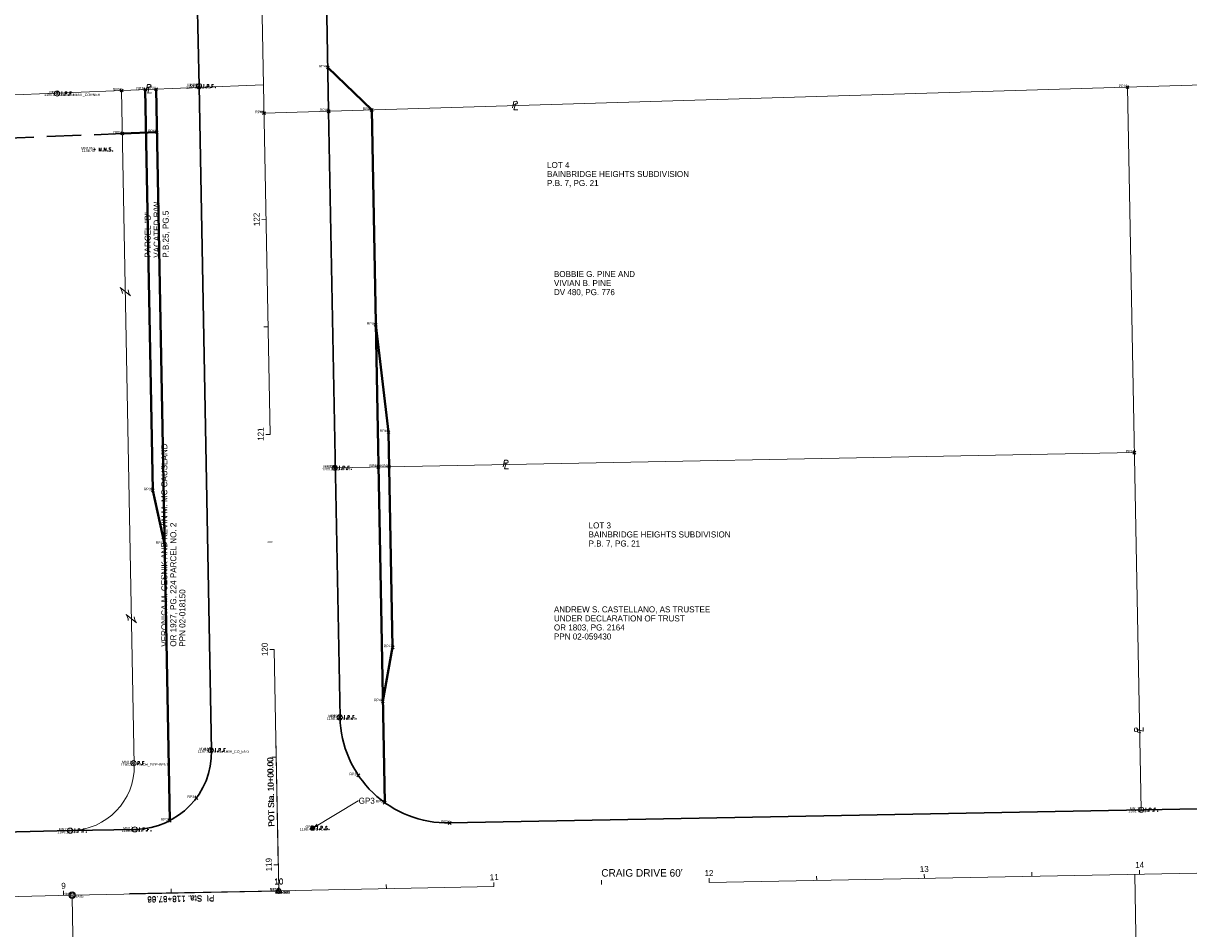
# Model space of a CAD drawing. Extents: x 2285766 to 2290020, y 637520 to 641037.
# Tile 6 of 9: x 2287247 to 2287789, y 639843 to 640264. Entities that reach past the tile are written whole.
import ezdxf
from ezdxf.enums import TextEntityAlignment as Align

# ---------------------------------------------------------------- set-up
doc = ezdxf.new("R2010")
doc.units = 0
doc.header["$LTSCALE"] = 20
doc.header["$MEASUREMENT"] = 0
for name, pattern in [('cl20', [100, 5, -5, 80, -5, 5]), ('esmtchex', [4.75, 0.8, -0.325, -0.325, 0.8, -0.3, 0.8, -0.3, 0.8, -0.3]), ('esmtchpr', [5.35, 1, -0.175, -0.175, 4])]:
    doc.linetypes.add(name, pattern=pattern)
for name, color, linetype, lineweight in [('DV_X_Property_Line', 7, 'Continuous', 0), ('DV_X_Property_Line (Construction)', 7, 'Continuous', 0), ('DV_X_Text', 7, 'Continuous', 0), ('GE_X_Cells', 2, 'Continuous', 0), ('GE_X_CL_20', 7, 'cl20', 0), ('RW_X_CL_20', 6, 'cl20', 0), ('RW_X_Esmt_CH', 6, 'esmtchex', 30), ('RW_X_Esmt_SH', 6, 'esmtshex', 30), ('RW_X_Fee_RW', 6, 'rowex', 30), ('SC_Scratch19', 7, 'Continuous', 13), ('SV_P_Control_Cells_Set', 7, 'Continuous', 0), ('SV_P_Mon_Cells_Set', 7, 'Continuous', 0), ('SV_X_Mon_Cells_Found', 7, 'Continuous', 0), ('SV_X_Shot_Marker', 2, 'Continuous', 0), ('SV_X_Shot_Marker (Construction)', 2, 'Continuous', 0)]:
    doc.layers.add(name, color=color, linetype=linetype, lineweight=lineweight)
for name, color, linetype, lineweight, true_color in [('RW_P_Esmt_CH', 7, 'esmtchpr', 40, 0xa854e0), ('RW_P_Esmt_SH', 7, 'esmtshpr', 40, 0xa854e0), ('RW_P_Esmt_TMP', 7, 'esmtmppr', 40, 0xa854e0), ('RW_P_Fee_RW', 7, 'rowpr', 40, 0xa854e0), ('SV_X_Text_Comment', 7, 'Continuous', 0, 0xf09e7a), ('SV_X_Text_Elevation', 7, 'Continuous', 0, 0x54c954), ('SV_X_Text_Name', 7, 'Continuous', 0, 0xebffa8)]:
    doc.layers.add(name, color=color, linetype=linetype, lineweight=lineweight, true_color=true_color)
doc.styles.add('Slanted-Normal LS 0.50', font='font31.shx', dxfattribs={"height": 0.14})
doc.styles.add('Style-font30', font='font30.shx')
doc.styles.add('Style-font31', font='font31.shx')
doc.linetypes.add('esmtmppr', pattern='A,1,-0.225,[30,dgnlstyle-ODOT_Linestyles.shx,S=0.002469,R=0,X=0,Y=0],-0.225,4', length=5.45)
doc.linetypes.add('esmtshex', pattern='A,0.8,-0.325,[70,dgnlstyle-ODOT_Linestyles.shx,S=0.00389,R=0,X=0,Y=0],-0.325,0.8,-0.3,0.8,-0.3,0.8,-0.3', length=4.75)
doc.linetypes.add('esmtshpr', pattern='A,1,-0.175,[22,dgnlstyle-ODOT_Linestyles.shx,S=0.001649,R=0,X=0,Y=0],-0.175,4', length=5.35)
doc.linetypes.add('rowex', pattern='A,0.8,-0.375,[71,dgnlstyle-ODOT_Linestyles.shx,S=0.005054,R=0,X=0,Y=0],-0.375,0.8,-0.3,0.8,-0.3,0.8,-0.3', length=4.85)
doc.linetypes.add('rowpr', pattern='A,1,-0.225,[28,dgnlstyle-ODOT_Linestyles.shx,S=0.002789,R=0,X=0,Y=0],-0.225,4', length=5.45)

# ---------------------------------------------------------------- blocks, each defined once
blk = doc.blocks.new('IPID')
at = {"layer": 'SV_X_Mon_Cells_Found'}
blk.add_line((0, 0.006), (0, -0.038), dxfattribs=at)
at = {"layer": 'SV_X_Mon_Cells_Found', "flags": 128}
for points in [[(0.102, 0.04), (0.119, 0.04)], [(0.11, -0.04), (0.11, 0.04)], [(0.189, -0.04), (0.189, 0.04), (0.215, 0.04), (0.218, 0.039), (0.222, 0.038), (0.223, 0.037), (0.225, 0.036), (0.227, 0.032), (0.229, 0.029), (0.23, 0.024), (0.23, 0.017), (0.229, 0.014), (0.228, 0.01), (0.226, 0.006), (0.224, 0.004), (0.222, 0.003), (0.219, 0.002), (0.215, 0.001), (0.189, 0.001)], [(0.339, 0.04), (0.301, 0.04), (0.301, -0.04)], [(0.301, 0.001), (0.328, 0.001)], [(0.102, -0.04), (0.119, -0.04)], [(0.158, -0.029), (0.161, -0.029), (0.163, -0.031), (0.164, -0.033), (0.164, -0.036), (0.163, -0.039), (0.161, -0.04), (0.158, -0.04), (0.157, -0.039), (0.155, -0.036), (0.155, -0.033), (0.157, -0.031), (0.158, -0.029)], [(0.271, -0.029), (0.273, -0.029), (0.275, -0.031), (0.277, -0.033), (0.277, -0.036), (0.275, -0.039), (0.273, -0.04), (0.271, -0.04), (0.269, -0.039), (0.267, -0.036), (0.267, -0.033), (0.269, -0.031), (0.271, -0.029)], [(0.378, -0.029), (0.381, -0.029), (0.383, -0.031), (0.384, -0.033), (0.384, -0.036), (0.383, -0.039), (0.381, -0.04), (0.378, -0.04), (0.377, -0.039), (0.375, -0.036), (0.375, -0.033), (0.377, -0.031), (0.378, -0.029)]]:
    blk.add_lwpolyline(points, dxfattribs=at)
at = {"layer": 'SV_X_Mon_Cells_Found'}
for centre, radius in [((0, 0), 0.06), ((0, 0.033), 0.008)]:
    blk.add_circle(centre, radius, dxfattribs=at)
blk = doc.blocks.new('IPID_4')
at = {"layer": 'SV_X_Mon_Cells_Found'}
blk.add_line((0, 0.006), (0, -0.038), dxfattribs=at)
at = {"layer": 'SV_X_Mon_Cells_Found', "flags": 128}
for points in [[(0.102, 0.04), (0.119, 0.04)], [(0.11, -0.04), (0.11, 0.04)], [(0.189, -0.04), (0.189, 0.04), (0.215, 0.04), (0.218, 0.039), (0.222, 0.038), (0.223, 0.037), (0.225, 0.036), (0.227, 0.032), (0.229, 0.029), (0.23, 0.024), (0.23, 0.017), (0.229, 0.014), (0.228, 0.01), (0.226, 0.006), (0.224, 0.004), (0.222, 0.003), (0.219, 0.002), (0.215, 0.001), (0.189, 0.001)], [(0.339, 0.04), (0.301, 0.04), (0.301, -0.04)], [(0.301, 0.001), (0.328, 0.001)], [(0.102, -0.04), (0.119, -0.04)], [(0.158, -0.029), (0.161, -0.029), (0.163, -0.031), (0.164, -0.033), (0.164, -0.036), (0.163, -0.039), (0.161, -0.04), (0.158, -0.04), (0.157, -0.039), (0.155, -0.036), (0.155, -0.033), (0.157, -0.031), (0.158, -0.029)], [(0.271, -0.029), (0.273, -0.029), (0.275, -0.031), (0.277, -0.033), (0.277, -0.036), (0.275, -0.039), (0.273, -0.04), (0.271, -0.04), (0.269, -0.039), (0.267, -0.036), (0.267, -0.033), (0.269, -0.031), (0.271, -0.029)], [(0.378, -0.029), (0.381, -0.029), (0.383, -0.031), (0.384, -0.033), (0.384, -0.036), (0.383, -0.039), (0.381, -0.04), (0.378, -0.04), (0.377, -0.039), (0.375, -0.036), (0.375, -0.033), (0.377, -0.031), (0.378, -0.029)]]:
    blk.add_lwpolyline(points, dxfattribs=at)
at = {"layer": 'SV_X_Mon_Cells_Found'}
for centre, radius in [((0, 0), 0.06), ((0, 0.033), 0.008)]:
    blk.add_circle(centre, radius, dxfattribs=at)
blk = doc.blocks.new('IPIPE')
at = {"layer": 'SV_X_Mon_Cells_Found', "flags": 128}
for points in [[(0.1, -0.04), (0.1, 0.04), (0.126, 0.04), (0.129, 0.039), (0.133, 0.038), (0.135, 0.037), (0.136, 0.036), (0.138, 0.032), (0.14, 0.029), (0.141, 0.024), (0.141, 0.017), (0.141, 0.014), (0.14, 0.01), (0.137, 0.006), (0.135, 0.004), (0.133, 0.003), (0.131, 0.002), (0.126, 0.001), (0.1, 0.001)], [(0.25, 0.04), (0.212, 0.04), (0.212, -0.04)], [(0.212, 0.001), (0.239, 0.001)], [(0.182, -0.029), (0.185, -0.029), (0.186, -0.031), (0.188, -0.033), (0.188, -0.036), (0.186, -0.039), (0.185, -0.04), (0.182, -0.04), (0.18, -0.039), (0.179, -0.036), (0.179, -0.033), (0.18, -0.031), (0.182, -0.029)], [(0.289, -0.029), (0.292, -0.029), (0.294, -0.031), (0.296, -0.033), (0.296, -0.036), (0.294, -0.039), (0.292, -0.04), (0.289, -0.04), (0.288, -0.039), (0.286, -0.036), (0.286, -0.033), (0.288, -0.031), (0.289, -0.029)]]:
    blk.add_lwpolyline(points, dxfattribs=at)
at = {"layer": 'SV_X_Mon_Cells_Found'}
for radius in [0.06, 0.0247]:
    blk.add_circle((0, 0), radius, dxfattribs=at)
blk = doc.blocks.new('IPF_4')
at = {"layer": 'SV_X_Mon_Cells_Found', "flags": 128}
for points in [[(0.101, 0.04), (0.118, 0.04)], [(0.11, -0.04), (0.11, 0.04)], [(0.188, -0.04), (0.188, 0.04), (0.214, 0.04), (0.217, 0.039), (0.221, 0.038), (0.223, 0.037), (0.224, 0.036), (0.226, 0.032), (0.228, 0.029), (0.229, 0.024), (0.229, 0.017), (0.229, 0.014), (0.227, 0.01), (0.225, 0.006), (0.223, 0.004), (0.221, 0.003), (0.219, 0.002), (0.214, 0.001), (0.188, 0.001)], [(0.338, 0.04), (0.3, 0.04), (0.3, -0.04)], [(0.3, 0.001), (0.327, 0.001)], [(0.101, -0.04), (0.118, -0.04)], [(0.157, -0.029), (0.16, -0.029), (0.162, -0.031), (0.164, -0.033), (0.164, -0.036), (0.162, -0.039), (0.16, -0.04), (0.157, -0.04), (0.156, -0.039), (0.154, -0.036), (0.154, -0.033), (0.156, -0.031), (0.157, -0.029)], [(0.27, -0.029), (0.273, -0.029), (0.274, -0.031), (0.276, -0.033), (0.276, -0.036), (0.274, -0.039), (0.273, -0.04), (0.27, -0.04), (0.268, -0.039), (0.267, -0.036), (0.267, -0.033), (0.268, -0.031), (0.27, -0.029)], [(0.377, -0.029), (0.38, -0.029), (0.382, -0.031), (0.383, -0.033), (0.383, -0.036), (0.382, -0.039), (0.38, -0.04), (0.377, -0.04), (0.376, -0.039), (0.374, -0.036), (0.374, -0.033), (0.376, -0.031), (0.377, -0.029)]]:
    blk.add_lwpolyline(points, dxfattribs=at)
at = {"layer": 'SV_X_Mon_Cells_Found'}
blk.add_circle((0, 0), 0.06, dxfattribs=at)
blk = doc.blocks.new('IPF_5')
at = {"layer": 'SV_X_Mon_Cells_Found', "flags": 128}
for points in [[(0.101, 0.04), (0.118, 0.04)], [(0.11, -0.04), (0.11, 0.04)], [(0.188, -0.04), (0.188, 0.04), (0.214, 0.04), (0.217, 0.039), (0.221, 0.038), (0.223, 0.037), (0.224, 0.036), (0.226, 0.032), (0.228, 0.029), (0.229, 0.024), (0.229, 0.017), (0.229, 0.014), (0.227, 0.01), (0.225, 0.006), (0.223, 0.004), (0.221, 0.003), (0.219, 0.002), (0.214, 0.001), (0.188, 0.001)], [(0.338, 0.04), (0.3, 0.04), (0.3, -0.04)], [(0.3, 0.001), (0.327, 0.001)], [(0.101, -0.04), (0.118, -0.04)], [(0.157, -0.029), (0.16, -0.029), (0.162, -0.031), (0.164, -0.033), (0.164, -0.036), (0.162, -0.039), (0.16, -0.04), (0.157, -0.04), (0.156, -0.039), (0.154, -0.036), (0.154, -0.033), (0.156, -0.031), (0.157, -0.029)], [(0.27, -0.029), (0.273, -0.029), (0.274, -0.031), (0.276, -0.033), (0.276, -0.036), (0.274, -0.039), (0.273, -0.04), (0.27, -0.04), (0.268, -0.039), (0.267, -0.036), (0.267, -0.033), (0.268, -0.031), (0.27, -0.029)], [(0.377, -0.029), (0.38, -0.029), (0.382, -0.031), (0.383, -0.033), (0.383, -0.036), (0.382, -0.039), (0.38, -0.04), (0.377, -0.04), (0.376, -0.039), (0.374, -0.036), (0.374, -0.033), (0.376, -0.031), (0.377, -0.029)]]:
    blk.add_lwpolyline(points, dxfattribs=at)
at = {"layer": 'SV_X_Mon_Cells_Found'}
blk.add_circle((0, 0), 0.06, dxfattribs=at)
blk = doc.blocks.new('IPF_9')
at = {"layer": 'SV_X_Mon_Cells_Found', "flags": 128}
for points in [[(0.101, 0.04), (0.118, 0.04)], [(0.11, -0.04), (0.11, 0.04)], [(0.188, -0.04), (0.188, 0.04), (0.214, 0.04), (0.217, 0.039), (0.221, 0.038), (0.223, 0.037), (0.224, 0.036), (0.226, 0.032), (0.228, 0.029), (0.229, 0.024), (0.229, 0.017), (0.229, 0.014), (0.227, 0.01), (0.225, 0.006), (0.223, 0.004), (0.221, 0.003), (0.219, 0.002), (0.214, 0.001), (0.188, 0.001)], [(0.338, 0.04), (0.3, 0.04), (0.3, -0.04)], [(0.3, 0.001), (0.327, 0.001)], [(0.101, -0.04), (0.118, -0.04)], [(0.157, -0.029), (0.16, -0.029), (0.162, -0.031), (0.164, -0.033), (0.164, -0.036), (0.162, -0.039), (0.16, -0.04), (0.157, -0.04), (0.156, -0.039), (0.154, -0.036), (0.154, -0.033), (0.156, -0.031), (0.157, -0.029)], [(0.27, -0.029), (0.273, -0.029), (0.274, -0.031), (0.276, -0.033), (0.276, -0.036), (0.274, -0.039), (0.273, -0.04), (0.27, -0.04), (0.268, -0.039), (0.267, -0.036), (0.267, -0.033), (0.268, -0.031), (0.27, -0.029)], [(0.377, -0.029), (0.38, -0.029), (0.382, -0.031), (0.383, -0.033), (0.383, -0.036), (0.382, -0.039), (0.38, -0.04), (0.377, -0.04), (0.376, -0.039), (0.374, -0.036), (0.374, -0.033), (0.376, -0.031), (0.377, -0.029)]]:
    blk.add_lwpolyline(points, dxfattribs=at)
at = {"layer": 'SV_X_Mon_Cells_Found'}
blk.add_circle((0, 0), 0.06, dxfattribs=at)
blk = doc.blocks.new('IPF_10')
at = {"layer": 'SV_X_Mon_Cells_Found', "flags": 128}
for points in [[(0.101, 0.04), (0.118, 0.04)], [(0.11, -0.04), (0.11, 0.04)], [(0.188, -0.04), (0.188, 0.04), (0.214, 0.04), (0.217, 0.039), (0.221, 0.038), (0.223, 0.037), (0.224, 0.036), (0.226, 0.032), (0.228, 0.029), (0.229, 0.024), (0.229, 0.017), (0.229, 0.014), (0.227, 0.01), (0.225, 0.006), (0.223, 0.004), (0.221, 0.003), (0.219, 0.002), (0.214, 0.001), (0.188, 0.001)], [(0.338, 0.04), (0.3, 0.04), (0.3, -0.04)], [(0.3, 0.001), (0.327, 0.001)], [(0.101, -0.04), (0.118, -0.04)], [(0.157, -0.029), (0.16, -0.029), (0.162, -0.031), (0.164, -0.033), (0.164, -0.036), (0.162, -0.039), (0.16, -0.04), (0.157, -0.04), (0.156, -0.039), (0.154, -0.036), (0.154, -0.033), (0.156, -0.031), (0.157, -0.029)], [(0.27, -0.029), (0.273, -0.029), (0.274, -0.031), (0.276, -0.033), (0.276, -0.036), (0.274, -0.039), (0.273, -0.04), (0.27, -0.04), (0.268, -0.039), (0.267, -0.036), (0.267, -0.033), (0.268, -0.031), (0.27, -0.029)], [(0.377, -0.029), (0.38, -0.029), (0.382, -0.031), (0.383, -0.033), (0.383, -0.036), (0.382, -0.039), (0.38, -0.04), (0.377, -0.04), (0.376, -0.039), (0.374, -0.036), (0.374, -0.033), (0.376, -0.031), (0.377, -0.029)]]:
    blk.add_lwpolyline(points, dxfattribs=at)
at = {"layer": 'SV_X_Mon_Cells_Found'}
blk.add_circle((0, 0), 0.06, dxfattribs=at)
blk = doc.blocks.new('IPF_14')
at = {"layer": 'SV_X_Mon_Cells_Found', "flags": 128}
for points in [[(0.101, 0.04), (0.118, 0.04)], [(0.11, -0.04), (0.11, 0.04)], [(0.188, -0.04), (0.188, 0.04), (0.214, 0.04), (0.217, 0.039), (0.221, 0.038), (0.223, 0.037), (0.224, 0.036), (0.226, 0.032), (0.228, 0.029), (0.229, 0.024), (0.229, 0.017), (0.229, 0.014), (0.227, 0.01), (0.225, 0.006), (0.223, 0.004), (0.221, 0.003), (0.219, 0.002), (0.214, 0.001), (0.188, 0.001)], [(0.338, 0.04), (0.3, 0.04), (0.3, -0.04)], [(0.3, 0.001), (0.327, 0.001)], [(0.101, -0.04), (0.118, -0.04)], [(0.157, -0.029), (0.16, -0.029), (0.162, -0.031), (0.164, -0.033), (0.164, -0.036), (0.162, -0.039), (0.16, -0.04), (0.157, -0.04), (0.156, -0.039), (0.154, -0.036), (0.154, -0.033), (0.156, -0.031), (0.157, -0.029)], [(0.27, -0.029), (0.273, -0.029), (0.274, -0.031), (0.276, -0.033), (0.276, -0.036), (0.274, -0.039), (0.273, -0.04), (0.27, -0.04), (0.268, -0.039), (0.267, -0.036), (0.267, -0.033), (0.268, -0.031), (0.27, -0.029)], [(0.377, -0.029), (0.38, -0.029), (0.382, -0.031), (0.383, -0.033), (0.383, -0.036), (0.382, -0.039), (0.38, -0.04), (0.377, -0.04), (0.376, -0.039), (0.374, -0.036), (0.374, -0.033), (0.376, -0.031), (0.377, -0.029)]]:
    blk.add_lwpolyline(points, dxfattribs=at)
at = {"layer": 'SV_X_Mon_Cells_Found'}
blk.add_circle((0, 0), 0.06, dxfattribs=at)
blk = doc.blocks.new('MNAILS_3')
at = {"layer": 'SV_P_Control_Cells_Set'}
h = blk.add_hatch(color=256, dxfattribs=at)
edge = h.paths.add_edge_path()
edge.add_arc((0, 0), 0.0249, 0, 360)
at = {"layer": 'SV_P_Control_Cells_Set', "flags": 128}
for points in [[(0.105, -0.04), (0.105, 0.04), (0.13, -0.04), (0.154, 0.04), (0.154, -0.04)], [(0.223, -0.04), (0.223, 0.04), (0.264, -0.04), (0.264, 0.04)], [(0.372, 0.034), (0.371, 0.036), (0.369, 0.037), (0.364, 0.039), (0.358, 0.04), (0.354, 0.04), (0.352, 0.04), (0.345, 0.038), (0.339, 0.034), (0.335, 0.029), (0.334, 0.024), (0.334, 0.02), (0.335, 0.015), (0.339, 0.011), (0.37, -0.008), (0.372, -0.01), (0.373, -0.013), (0.375, -0.017), (0.375, -0.02), (0.374, -0.024), (0.373, -0.027), (0.372, -0.03), (0.371, -0.032), (0.37, -0.034), (0.369, -0.036), (0.367, -0.038), (0.365, -0.039), (0.363, -0.039), (0.358, -0.04), (0.35, -0.04), (0.345, -0.039), (0.338, -0.034), (0.334, -0.031)], [(0.193, -0.029), (0.195, -0.029), (0.197, -0.031), (0.199, -0.033), (0.199, -0.036), (0.197, -0.039), (0.195, -0.04), (0.193, -0.04), (0.191, -0.039), (0.189, -0.036), (0.189, -0.033), (0.191, -0.031), (0.193, -0.029)], [(0.303, -0.029), (0.306, -0.029), (0.308, -0.031), (0.31, -0.033), (0.31, -0.036), (0.308, -0.039), (0.306, -0.04), (0.303, -0.04), (0.302, -0.039), (0.3, -0.036), (0.3, -0.033), (0.302, -0.031), (0.303, -0.029)], [(0.413, -0.029), (0.415, -0.029), (0.417, -0.031), (0.419, -0.033), (0.419, -0.036), (0.417, -0.039), (0.415, -0.04), (0.413, -0.04), (0.411, -0.039), (0.409, -0.036), (0.409, -0.033), (0.411, -0.031), (0.413, -0.029)]]:
    blk.add_lwpolyline(points, dxfattribs=at)
blk = doc.blocks.new('IPS_6')
at = {"layer": 'SV_P_Mon_Cells_Set'}
h = blk.add_hatch(color=256, dxfattribs=at)
edge = h.paths.add_edge_path()
edge.add_arc((0, 0), 0.06, 0, 360)
at = {"layer": 'SV_P_Mon_Cells_Set', "flags": 128}
for points in [[(0.101, 0.04), (0.119, 0.04)], [(0.11, -0.04), (0.11, 0.04)], [(0.188, -0.04), (0.188, 0.04), (0.214, 0.04), (0.217, 0.039), (0.221, 0.038), (0.223, 0.037), (0.224, 0.036), (0.227, 0.033), (0.228, 0.029), (0.229, 0.024), (0.229, 0.017), (0.229, 0.014), (0.228, 0.01), (0.226, 0.006), (0.223, 0.004), (0.222, 0.003), (0.219, 0.002), (0.214, 0.001), (0.188, 0.001)], [(0.338, 0.034), (0.337, 0.036), (0.336, 0.037), (0.331, 0.039), (0.325, 0.04), (0.32, 0.04), (0.319, 0.04), (0.311, 0.038), (0.305, 0.034), (0.302, 0.029), (0.3, 0.024), (0.3, 0.021), (0.302, 0.016), (0.306, 0.011), (0.336, -0.008), (0.339, -0.01), (0.34, -0.013), (0.341, -0.017), (0.341, -0.02), (0.341, -0.024), (0.34, -0.027), (0.339, -0.03), (0.338, -0.032), (0.337, -0.034), (0.335, -0.036), (0.334, -0.037), (0.331, -0.039), (0.33, -0.039), (0.325, -0.04), (0.317, -0.04), (0.312, -0.039), (0.305, -0.034), (0.3, -0.03)], [(0.101, -0.04), (0.119, -0.04)], [(0.158, -0.029), (0.16, -0.029), (0.162, -0.03), (0.164, -0.033), (0.164, -0.036), (0.162, -0.039), (0.16, -0.04), (0.158, -0.04), (0.156, -0.039), (0.154, -0.036), (0.154, -0.033), (0.156, -0.03), (0.158, -0.029)], [(0.27, -0.029), (0.273, -0.029), (0.275, -0.03), (0.276, -0.033), (0.276, -0.036), (0.275, -0.039), (0.273, -0.04), (0.27, -0.04), (0.268, -0.039), (0.267, -0.036), (0.267, -0.033), (0.268, -0.03), (0.27, -0.029)], [(0.379, -0.029), (0.382, -0.029), (0.384, -0.03), (0.385, -0.033), (0.385, -0.036), (0.384, -0.039), (0.382, -0.04), (0.379, -0.04), (0.378, -0.039), (0.376, -0.036), (0.376, -0.033), (0.378, -0.03), (0.379, -0.029)]]:
    blk.add_lwpolyline(points, dxfattribs=at)
blk = doc.blocks.new('PLM')
at = {"layer": 'DV_X_Property_Line'}
blk.add_line((-0.04, 0.031), (0.025, 0.031), dxfattribs=at)
at = {"layer": 'DV_X_Property_Line', "flags": 128}
for points in [[(-0.061, -0.048), (-0.022, 0.1), (0.03, 0.1)], [(0.013, 0.048), (-0.026, -0.1), (0.061, -0.1)]]:
    blk.add_lwpolyline(points, dxfattribs=at)
at = {"layer": 'DV_X_Property_Line'}
blk.add_arc((0.024, 0.066), 0.0345, 270.471, 81.3281, dxfattribs=at)
at = {"layer": 'DV_X_Property_Line (Construction)'}
blk.add_point((0, 0), dxfattribs=at)
blk = doc.blocks.new('PLM_3')
at = {"layer": 'DV_X_Property_Line'}
blk.add_line((-0.04, 0.031), (0.025, 0.031), dxfattribs=at)
at = {"layer": 'DV_X_Property_Line', "flags": 128}
for points in [[(-0.061, -0.048), (-0.022, 0.1), (0.03, 0.1)], [(0.013, 0.048), (-0.026, -0.1), (0.061, -0.1)]]:
    blk.add_lwpolyline(points, dxfattribs=at)
at = {"layer": 'DV_X_Property_Line'}
blk.add_arc((0.024, 0.066), 0.0345, 270.471, 81.3281, dxfattribs=at)
at = {"layer": 'DV_X_Property_Line (Construction)'}
blk.add_point((0, 0), dxfattribs=at)
blk = doc.blocks.new('PLM_4')
at = {"layer": 'DV_X_Property_Line'}
blk.add_line((-0.04, 0.031), (0.025, 0.031), dxfattribs=at)
at = {"layer": 'DV_X_Property_Line', "flags": 128}
for points in [[(-0.061, -0.048), (-0.022, 0.1), (0.03, 0.1)], [(0.013, 0.048), (-0.026, -0.1), (0.061, -0.1)]]:
    blk.add_lwpolyline(points, dxfattribs=at)
at = {"layer": 'DV_X_Property_Line'}
blk.add_arc((0.024, 0.066), 0.0345, 270.471, 81.3281, dxfattribs=at)
at = {"layer": 'DV_X_Property_Line (Construction)'}
blk.add_point((0, 0), dxfattribs=at)
blk = doc.blocks.new('PLM_9')
at = {"layer": 'DV_X_Property_Line'}
blk.add_line((-0.04, 0.031), (0.025, 0.031), dxfattribs=at)
at = {"layer": 'DV_X_Property_Line', "flags": 128}
for points in [[(-0.061, -0.048), (-0.022, 0.1), (0.03, 0.1)], [(0.013, 0.048), (-0.026, -0.1), (0.061, -0.1)]]:
    blk.add_lwpolyline(points, dxfattribs=at)
at = {"layer": 'DV_X_Property_Line'}
blk.add_arc((0.024, 0.066), 0.0345, 270.471, 81.3281, dxfattribs=at)
at = {"layer": 'DV_X_Property_Line (Construction)'}
blk.add_point((0, 0), dxfattribs=at)
blk = doc.blocks.new('OHK')
at = {"layer": 'DV_X_Property_Line'}
blk.add_line((-0.1, -0.12), (0.1, 0.12), dxfattribs=at)
for centre, start, end in [((-0.058, 0.335), 273.6945, 306.337), ((0.058, -0.335), 93.6945, 126.337)]:
    blk.add_arc(centre, 0.267, start, end, dxfattribs=at)
at = {"layer": 'DV_X_Property_Line (Construction)'}
blk.add_point((0, 0), dxfattribs=at)
blk = doc.blocks.new('OHK_1')
at = {"layer": 'DV_X_Property_Line'}
blk.add_line((-0.1, -0.12), (0.1, 0.12), dxfattribs=at)
for centre, start, end in [((-0.058, 0.335), 273.6945, 306.337), ((0.058, -0.335), 93.6945, 126.337)]:
    blk.add_arc(centre, 0.267, start, end, dxfattribs=at)
at = {"layer": 'DV_X_Property_Line (Construction)'}
blk.add_point((0, 0), dxfattribs=at)
blk = doc.blocks.new('GPKLBL_1')
at = {"layer": 'SC_Scratch19', "flags": 128}
blk.add_lwpolyline([(21.27, 12.69), (21.14, 12.69), (0, 0)], dxfattribs=at)
at = {"layer": 'SC_Scratch19'}
blk.add_solid([(1.95, 2.01), (0, 0), (2.69, 0.77)], dxfattribs=at)
at = {"layer": 'SC_Scratch19', "insert": (21.37, 14.09), "char_height": 2.8, "attachment_point": 1, "style": 'Style-font31'}
blk.add_mtext('GP3', dxfattribs=at)
blk = doc.blocks.new('GTM')
at = {"layer": 'SV_X_Shot_Marker'}
for p, q in [((-0.075, 0), (0.075, 0)), ((0, 0.075), (0, -0.075))]:
    blk.add_line(p, q, dxfattribs=at)
at = {"layer": 'SV_X_Shot_Marker (Construction)'}
blk.add_point((0, 0), dxfattribs=at)
blk = doc.blocks.new('PC_3')
at = {"layer": 'GE_X_Cells'}
blk.add_circle((0, 0), 0.075, dxfattribs=at)
blk = doc.blocks.new('IPF_15')
at = {"layer": 'SV_X_Mon_Cells_Found', "flags": 128}
for points in [[(0.101, 0.04), (0.118, 0.04)], [(0.11, -0.04), (0.11, 0.04)], [(0.188, -0.04), (0.188, 0.04), (0.214, 0.04), (0.217, 0.039), (0.221, 0.038), (0.223, 0.037), (0.224, 0.036), (0.226, 0.032), (0.228, 0.029), (0.229, 0.024), (0.229, 0.017), (0.229, 0.014), (0.227, 0.01), (0.225, 0.006), (0.223, 0.004), (0.221, 0.003), (0.219, 0.002), (0.214, 0.001), (0.188, 0.001)], [(0.338, 0.04), (0.3, 0.04), (0.3, -0.04)], [(0.3, 0.001), (0.327, 0.001)], [(0.101, -0.04), (0.118, -0.04)], [(0.157, -0.029), (0.16, -0.029), (0.162, -0.031), (0.164, -0.033), (0.164, -0.036), (0.162, -0.039), (0.16, -0.04), (0.157, -0.04), (0.156, -0.039), (0.154, -0.036), (0.154, -0.033), (0.156, -0.031), (0.157, -0.029)], [(0.27, -0.029), (0.273, -0.029), (0.274, -0.031), (0.276, -0.033), (0.276, -0.036), (0.274, -0.039), (0.273, -0.04), (0.27, -0.04), (0.268, -0.039), (0.267, -0.036), (0.267, -0.033), (0.268, -0.031), (0.27, -0.029)], [(0.377, -0.029), (0.38, -0.029), (0.382, -0.031), (0.383, -0.033), (0.383, -0.036), (0.382, -0.039), (0.38, -0.04), (0.377, -0.04), (0.376, -0.039), (0.374, -0.036), (0.374, -0.033), (0.376, -0.031), (0.377, -0.029)]]:
    blk.add_lwpolyline(points, dxfattribs=at)
at = {"layer": 'SV_X_Mon_Cells_Found'}
blk.add_circle((0, 0), 0.06, dxfattribs=at)
blk = doc.blocks.new('GTM_3')
at = {"layer": 'SV_X_Shot_Marker'}
for p, q in [((-0.075, 0), (0.075, 0)), ((0, 0.075), (0, -0.075))]:
    blk.add_line(p, q, dxfattribs=at)
at = {"layer": 'SV_X_Shot_Marker (Construction)'}
blk.add_point((0, 0), dxfattribs=at)
blk = doc.blocks.new('PI')
at = {"layer": 'GE_X_Cells', "flags": 128}
blk.add_lwpolyline([(-0.073, -0.042), (0.073, -0.042), (0, 0.084), (-0.073, -0.042)], dxfattribs=at)
blk = doc.blocks.new('GTM_4')
at = {"layer": 'SV_X_Shot_Marker'}
for p, q in [((-0.075, 0), (0.075, 0)), ((0, 0.075), (0, -0.075))]:
    blk.add_line(p, q, dxfattribs=at)
at = {"layer": 'SV_X_Shot_Marker (Construction)'}
blk.add_point((0, 0), dxfattribs=at)
blk = doc.blocks.new('X_9')
at = {"layer": 'SV_X_Shot_Marker'}
for p, q in [((-0.067, -0.067), (0.067, 0.067)), ((-0.067, 0.067), (0.067, -0.067))]:
    blk.add_line(p, q, dxfattribs=at)
blk = doc.blocks.new('X_10')
at = {"layer": 'SV_X_Shot_Marker'}
for p, q in [((-0.067, -0.067), (0.067, 0.067)), ((-0.067, 0.067), (0.067, -0.067))]:
    blk.add_line(p, q, dxfattribs=at)
blk = doc.blocks.new('X_23')
at = {"layer": 'SV_X_Shot_Marker'}
for p, q in [((-0.067, -0.067), (0.067, 0.067)), ((-0.067, 0.067), (0.067, -0.067))]:
    blk.add_line(p, q, dxfattribs=at)
blk = doc.blocks.new('X_29')
at = {"layer": 'SV_X_Shot_Marker'}
for p, q in [((-0.067, -0.067), (0.067, 0.067)), ((-0.067, 0.067), (0.067, -0.067))]:
    blk.add_line(p, q, dxfattribs=at)
blk = doc.blocks.new('X_56')
at = {"layer": 'SV_X_Shot_Marker'}
for p, q in [((-0.067, -0.067), (0.067, 0.067)), ((-0.067, 0.067), (0.067, -0.067))]:
    blk.add_line(p, q, dxfattribs=at)
blk = doc.blocks.new('X_57')
at = {"layer": 'SV_X_Shot_Marker'}
for p, q in [((-0.067, -0.067), (0.067, 0.067)), ((-0.067, 0.067), (0.067, -0.067))]:
    blk.add_line(p, q, dxfattribs=at)
blk = doc.blocks.new('X_58')
at = {"layer": 'SV_X_Shot_Marker'}
for p, q in [((-0.067, -0.067), (0.067, 0.067)), ((-0.067, 0.067), (0.067, -0.067))]:
    blk.add_line(p, q, dxfattribs=at)
blk = doc.blocks.new('X_59')
at = {"layer": 'SV_X_Shot_Marker'}
for p, q in [((-0.067, -0.067), (0.067, 0.067)), ((-0.067, 0.067), (0.067, -0.067))]:
    blk.add_line(p, q, dxfattribs=at)
blk = doc.blocks.new('X_60')
at = {"layer": 'SV_X_Shot_Marker'}
for p, q in [((-0.067, -0.067), (0.067, 0.067)), ((-0.067, 0.067), (0.067, -0.067))]:
    blk.add_line(p, q, dxfattribs=at)
blk = doc.blocks.new('X_61')
at = {"layer": 'SV_X_Shot_Marker'}
for p, q in [((-0.067, -0.067), (0.067, 0.067)), ((-0.067, 0.067), (0.067, -0.067))]:
    blk.add_line(p, q, dxfattribs=at)
blk = doc.blocks.new('X_62')
at = {"layer": 'SV_X_Shot_Marker'}
for p, q in [((-0.067, -0.067), (0.067, 0.067)), ((-0.067, 0.067), (0.067, -0.067))]:
    blk.add_line(p, q, dxfattribs=at)
blk = doc.blocks.new('X_63')
at = {"layer": 'SV_X_Shot_Marker'}
for p, q in [((-0.067, -0.067), (0.067, 0.067)), ((-0.067, 0.067), (0.067, -0.067))]:
    blk.add_line(p, q, dxfattribs=at)
blk = doc.blocks.new('X_64')
at = {"layer": 'SV_X_Shot_Marker'}
for p, q in [((-0.067, -0.067), (0.067, 0.067)), ((-0.067, 0.067), (0.067, -0.067))]:
    blk.add_line(p, q, dxfattribs=at)
blk = doc.blocks.new('X_65')
at = {"layer": 'SV_X_Shot_Marker'}
for p, q in [((-0.067, -0.067), (0.067, 0.067)), ((-0.067, 0.067), (0.067, -0.067))]:
    blk.add_line(p, q, dxfattribs=at)
blk = doc.blocks.new('X_66')
at = {"layer": 'SV_X_Shot_Marker'}
for p, q in [((-0.067, -0.067), (0.067, 0.067)), ((-0.067, 0.067), (0.067, -0.067))]:
    blk.add_line(p, q, dxfattribs=at)
blk = doc.blocks.new('X_67')
at = {"layer": 'SV_X_Shot_Marker'}
for p, q in [((-0.067, -0.067), (0.067, 0.067)), ((-0.067, 0.067), (0.067, -0.067))]:
    blk.add_line(p, q, dxfattribs=at)
blk = doc.blocks.new('X_68')
at = {"layer": 'SV_X_Shot_Marker'}
for p, q in [((-0.067, -0.067), (0.067, 0.067)), ((-0.067, 0.067), (0.067, -0.067))]:
    blk.add_line(p, q, dxfattribs=at)
blk = doc.blocks.new('X_69')
at = {"layer": 'SV_X_Shot_Marker'}
for p, q in [((-0.067, -0.067), (0.067, 0.067)), ((-0.067, 0.067), (0.067, -0.067))]:
    blk.add_line(p, q, dxfattribs=at)
blk = doc.blocks.new('X_70')
at = {"layer": 'SV_X_Shot_Marker'}
for p, q in [((-0.067, -0.067), (0.067, 0.067)), ((-0.067, 0.067), (0.067, -0.067))]:
    blk.add_line(p, q, dxfattribs=at)
blk = doc.blocks.new('X_71')
at = {"layer": 'SV_X_Shot_Marker'}
for p, q in [((-0.067, -0.067), (0.067, 0.067)), ((-0.067, 0.067), (0.067, -0.067))]:
    blk.add_line(p, q, dxfattribs=at)
blk = doc.blocks.new('X_72')
at = {"layer": 'SV_X_Shot_Marker'}
for p, q in [((-0.067, -0.067), (0.067, 0.067)), ((-0.067, 0.067), (0.067, -0.067))]:
    blk.add_line(p, q, dxfattribs=at)
blk = doc.blocks.new('X_73')
at = {"layer": 'SV_X_Shot_Marker'}
for p, q in [((-0.067, -0.067), (0.067, 0.067)), ((-0.067, 0.067), (0.067, -0.067))]:
    blk.add_line(p, q, dxfattribs=at)
blk = doc.blocks.new('X_74')
at = {"layer": 'SV_X_Shot_Marker'}
for p, q in [((-0.067, -0.067), (0.067, 0.067)), ((-0.067, 0.067), (0.067, -0.067))]:
    blk.add_line(p, q, dxfattribs=at)
blk = doc.blocks.new('X_85')
at = {"layer": 'SV_X_Shot_Marker'}
for p, q in [((-0.067, -0.067), (0.067, 0.067)), ((-0.067, 0.067), (0.067, -0.067))]:
    blk.add_line(p, q, dxfattribs=at)
blk = doc.blocks.new('X_89')
at = {"layer": 'SV_X_Shot_Marker'}
for p, q in [((-0.067, -0.067), (0.067, 0.067)), ((-0.067, 0.067), (0.067, -0.067))]:
    blk.add_line(p, q, dxfattribs=at)
blk = doc.blocks.new('X_94')
at = {"layer": 'SV_X_Shot_Marker'}
for p, q in [((-0.067, -0.067), (0.067, 0.067)), ((-0.067, 0.067), (0.067, -0.067))]:
    blk.add_line(p, q, dxfattribs=at)
blk = doc.blocks.new('X_95')
at = {"layer": 'SV_X_Shot_Marker'}
for p, q in [((-0.067, -0.067), (0.067, 0.067)), ((-0.067, 0.067), (0.067, -0.067))]:
    blk.add_line(p, q, dxfattribs=at)
blk = doc.blocks.new('X_96')
at = {"layer": 'SV_X_Shot_Marker'}
for p, q in [((-0.067, -0.067), (0.067, 0.067)), ((-0.067, 0.067), (0.067, -0.067))]:
    blk.add_line(p, q, dxfattribs=at)

msp = doc.modelspace()

# ---------------------------------------------------------------- linework, layer by layer
at = {"layer": 'DV_X_Property_Line'}
for p, q in [((2287359.21, 640222.3), (2288257.63, 640249.36)), ((2285766.09, 640171.6), (2287358.97, 640235.48)), ((2287298.91, 639919.45), (2287293, 640232.83)), ((2287766.74, 639898.57), (2287760.34, 640234.38)), ((2287392.33, 640057.48), (2287763.58, 640064.56)), ((2287770.57, 639510.58), (2287763.75, 639868.51))]:
    msp.add_line(p, q, dxfattribs=at)
msp.add_arc((2287268.92, 639918.89), 30, 271.0798, 1.0798, dxfattribs=at)
at = {"layer": 'GE_X_CL_20'}
for p, q in [((2287359.2, 640222.98), (2287357.2, 640222.94)), ((2287360.14, 640172.99), (2287358.14, 640172.95)), ((2287361.09, 640123), (2287359.09, 640122.96)), ((2287362.03, 640073.01), (2287360.03, 640072.97)), ((2287362.97, 640023.02), (2287360.97, 640022.98)), ((2287363.91, 639973.03), (2287361.91, 639972.99)), ((2287366.01, 639861.93), (2287364.66, 639932.32)), ((2287366.01, 639861.71), (2287364.68, 639932.1)), ((2287364.85, 639923.04), (2287362.85, 639923)), ((2287365.8, 639873.04), (2287363.8, 639873.01)), ((2287715.96, 639867.59), (2287715.92, 639869.59)), ((2287765.95, 639868.55), (2287765.91, 639870.55)), ((2287466.01, 639862.83), (2287465.97, 639864.83)), ((2287516, 639863.78), (2287515.96, 639865.78)), ((2287565.99, 639864.74), (2287565.95, 639866.74)), ((2287615.98, 639865.69), (2287615.94, 639867.69)), ((2287665.97, 639866.64), (2287665.93, 639868.64)), ((2287266.04, 639858.82), (2287266, 639860.82)), ((2287365.03, 639860.69), (2287296.53, 639859.4)), ((2287365.02, 639860.91), (2287296.7, 639859.62)), ((2287316.04, 639859.76), (2287316, 639861.76)), ((2287366.02, 639860.93), (2287365.99, 639862.93)), ((2287366.03, 639860.71), (2287365.99, 639862.71)), ((2287416.02, 639861.88), (2287415.98, 639863.88)), ((2287270.06, 639857.9), (2287271.3, 639792.35))]:
    msp.add_line(p, q, dxfattribs=at)
for centre in [(2287270.05, 639858.9), (2287366.02, 639860.93), (2287366.02, 639860.93), (2287366.03, 639860.71), (2287366.03, 639860.71)]:
    msp.add_circle(centre, 1, dxfattribs=at)
at = {"layer": 'RW_P_Esmt_CH'}
msp.add_line((2287293.38, 640212.83), (2287309.37, 640213.48), dxfattribs=at)
at = {"layer": 'RW_P_Esmt_SH'}
msp.add_line((2287409.19, 640223.81), (2287388.82, 640243.54), dxfattribs=at)
at = {"layer": 'RW_P_Esmt_TMP'}
for p, q in [((2287307.51, 640046.98), (2287304, 640233.28)), ((2287417.02, 640074.05), (2287411.08, 640123.94)), ((2287418.9, 639974.06), (2287417.02, 640074.05)), ((2287312.98, 640022.08), (2287307.51, 640046.98)), ((2287414.37, 639948.97), (2287418.9, 639974.06))]:
    msp.add_line(p, q, dxfattribs=at)
at = {"layer": 'RW_P_Fee_RW'}
for p, q in [((2287315.4, 639893.51), (2287308.99, 640233.48)), ((2287415.26, 639901.88), (2287409.19, 640223.81))]:
    msp.add_line(p, q, dxfattribs=at)
at = {"layer": 'RW_X_CL_20'}
for p, q in [((2287401.6, 637973.38), (2287343.94, 641032.45)), ((2287366.02, 639860.93), (2287948, 639872.02)), ((2287270.05, 639858.9), (2287366.03, 639860.71))]:
    msp.add_line(p, q, dxfattribs=at)
msp.add_arc((2287305.61, 637972.12), 1887.11, 91.07978, 97.14645, dxfattribs=at)
at = {"layer": 'RW_X_Esmt_CH'}
msp.add_line((2286805.63, 640193.27), (2287293.38, 640212.83), dxfattribs=at)
at = {"layer": 'RW_X_Esmt_SH'}
for p, q in [((2287328.97, 640234.89), (2287313.95, 641031.8)), ((2287389.2, 640223.45), (2287373.94, 641033.09))]:
    msp.add_line(p, q, dxfattribs=at)
at = {"layer": 'RW_X_Fee_RW'}
for p, q in [((2287334.79, 639926.13), (2287328.97, 640234.89)), ((2287394.51, 639941.49), (2287389.2, 640223.45)), ((2287445.46, 639892.45), (2287946.65, 639902)), ((2287269.48, 639888.89), (2287299.48, 639889.46))]:
    msp.add_line(p, q, dxfattribs=at)
for centre, radius, start, end in [((2287444.5, 639942.44), 50, 181.0798, 271.0915), ((2287298.8, 639925.45), 36, 271.0798, 1.0798), ((2287305.61, 637972.12), 1917.11, 91.07978, 97.14645)]:
    msp.add_arc(centre, radius, start, end, dxfattribs=at)

# ---------------------------------------------------------------- block references
at = {"layer": 'DV_X_Property_Line'}
for name, p, xscale, yscale, zscale, rotation in [('PLM', (2287305.57, 640233.66), 20, 20, 20, 3.002802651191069), ('PLM_4', (2287475.77, 640225.81), 20, 20, 20, 1.692051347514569), ('OHK_1', (2287294.71, 640139.33), 20.00000000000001, 20.00000000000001, 20.00000000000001, 271.0464957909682), ('PLM_3', (2287471.44, 640058.99), 20, 20, 20, 1.032329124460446), ('OHK', (2287297.49, 639987.4), 20.00000000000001, 20.00000000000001, 20.00000000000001, 91.04649579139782), ('PLM_9', (2287765.6, 639935.56), 20, 20, 20, 91.03232912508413)]:
    msp.add_blockref(name, p, dxfattribs=dict(at, xscale=xscale, yscale=yscale, zscale=zscale, rotation=rotation))
at = {"layer": 'GE_X_Cells', "xscale": 20, "yscale": 20, "zscale": 20}
for name, p in [('PC_3', (2287270.05, 639858.9)), ('PI', (2287366.03, 639860.71))]:
    msp.add_blockref(name, p, dxfattribs=at)
at = {"layer": 'SC_Scratch19'}
msp.add_blockref('GPKLBL_1', (2287381.78, 639890.07), dxfattribs=at)
at = {"layer": 'SV_P_Control_Cells_Set', "xscale": 20, "yscale": 20, "zscale": 20}
msp.add_blockref('MNAILS_3', (2287280.49, 640205.43), dxfattribs=at)
at = {"layer": 'SV_P_Mon_Cells_Set', "xscale": 20, "yscale": 20, "zscale": 20}
msp.add_blockref('IPS_6', (2287381.78, 639890.07), dxfattribs=at)
at = {"layer": 'SV_X_Mon_Cells_Found', "xscale": 20, "yscale": 20, "zscale": 20}
for name, p in [('IPID', (2287263.01, 640231.43)), ('IPF_14', (2287328.97, 640234.89)), ('IPF_15', (2287392.11, 640057.44)), ('IPF_4', (2287394.37, 639941.51)), ('IPID_4', (2287334.43, 639926.25)), ('IPIPE', (2287298.55, 639920.19)), ('IPF_5', (2287766.74, 639898.57)), ('IPF_10', (2287269.1, 639888.87)), ('IPF_9', (2287299.08, 639889.43))]:
    msp.add_blockref(name, p, dxfattribs=at)
at = {"layer": 'SV_X_Shot_Marker'}
for name, p, xscale, yscale, zscale in [('X_74', (2287388.82, 640243.54), 10, 10, 10), ('X_96', (2287293, 640232.83), 10, 10, 10), ('X_62', (2287304, 640233.28), 10, 10, 10), ('X_57', (2287308.99, 640233.48), 10, 10, 10), ('X_58', (2287328.98, 640234.28), 10, 10, 10), ('X_9', (2287760.34, 640234.38), 10, 10, 10), ('X_85', (2287359.21, 640222.3), 10, 10, 10), ('X_66', (2287389.2, 640223.2), 10, 10, 10), ('X_67', (2287409.19, 640223.81), 10, 10, 10), ('X_95', (2287293.38, 640212.83), 10, 10, 10), ('X_94', (2287309.37, 640213.48), 10, 10, 10), ('X_69', (2287411.08, 640123.94), 10, 10, 10), ('X_70', (2287417.02, 640074.05), 10, 10, 10), ('X_10', (2287763.58, 640064.56), 10, 10, 10), ('X_29', (2287392.33, 640057.48), 10, 10, 10), ('X_68', (2287412.32, 640057.87), 10, 10, 10), ('X_71', (2287417.32, 640057.96), 10, 10, 10), ('X_61', (2287307.51, 640046.98), 10, 10, 10), ('X_89', (2287312.98, 640022.08), 10, 10, 10), ('X_72', (2287418.9, 639974.06), 10, 10, 10), ('X_73', (2287414.37, 639948.97), 10, 10, 10), ('X_65', (2287394.51, 639941.49), 10, 10, 10), ('X_59', (2287334.79, 639926.13), 10, 10, 10), ('X_64', (2287402.99, 639914.57), 10, 10, 10), ('X_60', (2287327.73, 639904.03), 10, 10, 10), ('X_63', (2287415.26, 639901.88), 10, 10, 10), ('X_56', (2287315.4, 639893.51), 10, 10, 10), ('X_23', (2287445.46, 639892.45), 10, 10, 10), ('GTM', (2287366.02, 639860.93), 6.666666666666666, 6.666666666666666, 6.666666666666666), ('GTM_3', (2287366.02, 639860.93), 6.666666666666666, 6.666666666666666, 6.666666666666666), ('GTM_4', (2287366.03, 639860.71), 6.666666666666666, 6.666666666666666, 6.666666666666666)]:
    msp.add_blockref(name, p, dxfattribs=dict(at, xscale=xscale, yscale=yscale, zscale=zscale))

# ---------------------------------------------------------------- texts
at = {"layer": 'DV_X_Text', "attachment_point": 1, "style": 'Slanted-Normal LS 0.50'}
for s, insert, char_height, line_spacing_factor in [('LOT 4\\PBAINBRIDGE HEIGHTS SUBDIVISION\\PP.B. 7, PG. 21', (2287490.69, 640199.62), 2.8, 0.9), ('BOBBIE G. PINE AND\\PVIVIAN B. PINE\\PDV 480, PG. 776', (2287493.88, 640148.93), 2.8, 0.9), ('LOT 3\\PBAINBRIDGE HEIGHTS SUBDIVISION\\PP.B. 7, PG. 21', (2287509.98, 640032.11), 2.8, 0.9), ('ANDREW S. CASTELLANO, AS TRUSTEE\\PUNDER DECLARATION OF TRUST\\POR 1803, PG. 2164\\PPPN 02-059430', (2287493.88, 639993.09), 2.8, 0.9), ("\\Ffont70;CRAIG DRIVE 60'", (2287515.88, 639870.98), 3.5, 0.6)]:
    msp.add_mtext(s, dxfattribs=dict(at, insert=insert, char_height=char_height, line_spacing_factor=line_spacing_factor))
at = {"layer": 'DV_X_Text', "char_height": 2.8, "attachment_point": 1, "rotation": 90, "line_spacing_factor": 0.9, "style": 'Slanted-Normal LS 0.50'}
for s, insert in [('PARCEL "B"\\PVACATED R/W\\PP.B.25, PG.5', (2287303.68, 640155.12)), ('VERONICA M. CESNIK AND KEVIN M. MC CAUSLAND\\POR 1927, PG. 224 PARCEL NO. 2\\PPPN 02-018150', (2287311.43, 639974.36))]:
    msp.add_mtext(s, dxfattribs=dict(at, insert=insert))
at = {"layer": 'GE_X_CL_20', "style": 'Style-font31'}
for s, rotation, p in [('122', 91.0798, (2287357.14, 640172.93)), ('121', 91.0798, (2287359.02, 640073.17)), ('120', 91.0798, (2287360.91, 639973.11)), ('119', 91.0798, (2287362.8, 639873.07)), ('12', 1.0915, (2287565.93, 639867.74)), ('13', 1.0915, (2287665.96, 639869.64)), ('14', 1.0915, (2287766.03, 639871.55)), ('9', 1.2013, (2287266.06, 639861.82)), ('10', 1.0915, (2287366.11, 639863.93)), ('10', 1.0798, (2287366.11, 639863.71)), ('11', 1.0915, (2287466.16, 639865.84))]:
    msp.add_text(s, height=2.8, rotation=rotation, dxfattribs=at).set_placement(p, align=Align.CENTER)
for s, rotation, p in [('POT Sta. 10+00.00', 91.0915, (2287364.05, 639890.9)), ('POT Sta. 10+00.00', 91.0798, (2287364.06, 639890.67)), ('PI  Sta. 118+87.88', 181.0798, (2287336.06, 639858.96)), ('PI  Sta. 118+87.66', 181.0798, (2287336.06, 639858.74))]:
    msp.add_text(s, height=2.8, rotation=rotation, dxfattribs=at).set_placement(p)
at = {"layer": 'SV_X_Text_Comment', "style": 'Style-font30'}
for s, p in [('1/2-0.6', (2287328.97, 640234.89)), ('1/2-EASEMENT_CORNER', (2287263.01, 640231.43)), ('5/8-BENT', (2287392.11, 640057.44)), ('5/8-BENT', (2287394.37, 639941.51)), ('5/8-GEAUGA_CO_ENG', (2287334.43, 639926.25)), ('1-PINCH_PIPE-BENT', (2287298.55, 639920.19)), ('5/8', (2287766.74, 639898.57)), ('3/4', (2287269.1, 639888.87)), ('5/8', (2287299.08, 639889.43)), ('5/8-FOK', (2287381.78, 639890.07)), ('CRAIG', (2287270.05, 639858.9)), ('SR306', (2287366.02, 639860.93)), ('SR306', (2287366.03, 639860.71)), ('CRAIG', (2287366.02, 639860.93)), ('CRAIG', (2287366.03, 639860.71))]:
    msp.add_text(s, height=1.2, dxfattribs=at).set_placement(p, align=Align.TOP_LEFT)
at = {"layer": 'SV_X_Text_Elevation', "style": 'Style-font30'}
for s, p in [('1197.95', (2287328.97, 640234.89)), ('1196.67', (2287263.01, 640231.43)), ('1198.43', (2287280.49, 640205.43)), ('1200.00', (2287392.11, 640057.44)), ('1198.41', (2287394.38, 639941.51)), ('1197.07', (2287334.43, 639926.25)), ('1195.39', (2287298.55, 639920.19)), ('1206.76', (2287766.74, 639898.57)), ('1196.19', (2287269.1, 639888.87)), ('1196.47', (2287299.08, 639889.43)), ('1198.49', (2287381.78, 639890.07))]:
    msp.add_text(s, height=1.2, dxfattribs=at).set_placement(p, align=Align.TOP_RIGHT)
at = {"layer": 'SV_X_Text_Name', "style": 'Style-font30'}
for s, p in [('RP49', (2287388.82, 640243.54)), ('MN9', (2287263.01, 640231.43)), ('RP68', (2287293, 640232.83)), ('RP36', (2287304, 640233.28)), ('RP31', (2287308.99, 640233.48)), ('MN864', (2287328.97, 640234.89)), ('RP32', (2287328.98, 640234.28)), ('PP10', (2287760.34, 640234.38)), ('RP61', (2287359.21, 640222.3)), ('RP40', (2287389.2, 640223.2)), ('RP41', (2287409.19, 640223.81)), ('RP67', (2287293.38, 640212.83)), ('RP66', (2287309.37, 640213.48)), ('MN1060', (2287280.49, 640205.43)), ('RP44', (2287411.08, 640123.94)), ('RP45', (2287417.02, 640074.05)), ('PP11', (2287763.58, 640064.56)), ('RP43', (2287412.32, 640057.87)), ('RP46', (2287417.32, 640057.96)), ('MN132', (2287392.11, 640057.44)), ('PP30', (2287392.33, 640057.48)), ('RP35', (2287307.51, 640046.98)), ('RP42', (2287312.98, 640022.08)), ('RP47', (2287418.9, 639974.06)), ('RP48', (2287414.37, 639948.97)), ('MN121', (2287394.38, 639941.51)), ('RP39', (2287394.51, 639941.49)), ('MN110', (2287334.43, 639926.25)), ('RP33', (2287334.79, 639926.13)), ('MN111', (2287298.55, 639920.19)), ('RP38', (2287402.99, 639914.57)), ('RP34', (2287327.73, 639904.03)), ('RP37', (2287415.26, 639901.88)), ('MN123', (2287766.74, 639898.57)), ('RP30', (2287315.4, 639893.51)), ('GP3', (2287381.78, 639890.07)), ('PP24', (2287445.46, 639892.45)), ('MN131', (2287269.1, 639888.87)), ('MN130', (2287299.08, 639889.43)), ('RE06', (2287270.05, 639858.9)), ('RE01', (2287366.03, 639860.93)), ('RE09', (2287366.02, 639860.93)), ('RE07', (2287366.03, 639860.71)), ('RE08', (2287366.03, 639860.71))]:
    msp.add_text(s, height=1.2, dxfattribs=at).set_placement(p, align=Align.RIGHT)

doc.saveas('drawing.dxf')
